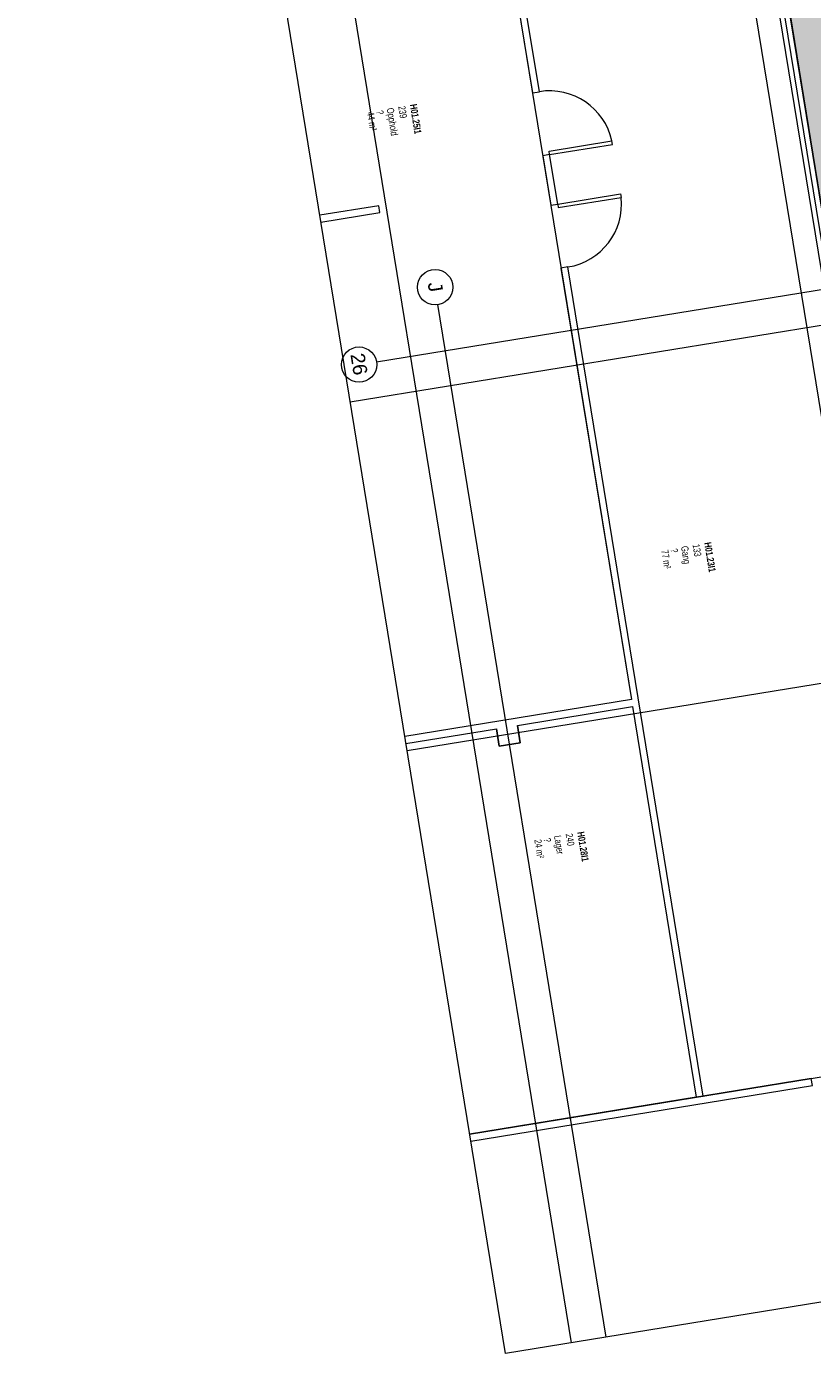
# Model space of a CAD drawing. Header units: millimetres. Extents: x 108537 to 157721, y 1314926 to 1362142.
# Tile 1 of 9: x 108537 to 119652, y 1314926 to 1333707. Entities that reach past the tile are written whole.
import ezdxf

# ---------------------------------------------------------------- set-up
doc = ezdxf.new("R2010")
doc.units = ezdxf.units.MM
for name, color, linetype, lineweight in [('A2-D', 250, 'Continuous', 18), ('A2-DOR', 250, 'Continuous', 9), ('A2-V', 250, 'Continuous', 25), ('A23', 250, 'Continuous', 9), ('A24', 250, 'Continuous', 9), ('A822Floor Plan', 250, 'Continuous', 9), ('A862-Text', 250, 'Continuous', 9)]:
    doc.layers.add(name, color=color, linetype=linetype, lineweight=lineweight)
doc.layers.add('A200-14_kiosk', color=7, linetype='Continuous', lineweight=5, true_color=0xc7d6ef)
doc.layers.add('A822Custom 1Custom 2Custom 3Floor Plan00_ Shared Levels and Grids', color=250, linetype='Continuous', lineweight=9, plot=False)
doc.layers.add('A852-TYNN', color=7, linetype='Continuous', lineweight=5, plot=False)
doc.styles.add('Arial Narrow', font='ARIALN.TTF', dxfattribs={"width": 0.8, "height": 100})
doc.styles.add('Arial Narrow_B', font='ARIALNB.TTF', dxfattribs={"width": 0.8, "height": 100})
doc.styles.add('Arial_1', font='arial.ttf', dxfattribs={"height": 200})

# ---------------------------------------------------------------- blocks, each defined once
blk = doc.blocks.new('M_Single-Flush - 0900 x 2100 mm-585342-br002-h01-a-200-1-0001')
at = {"layer": 'A2-D'}
for p, q in [((399, 50), (399, 950)), ((450, 950), (399, 950)), ((450, 50), (450, 950)), ((450, 50), (399, 50))]:
    blk.add_line(p, q, dxfattribs=at)
at = {"layer": 'A2-DOR'}
blk.add_arc((450, 50), 902, 93.2424, 180, dxfattribs=at)
blk = doc.blocks.new('M_Single-Flush - 0900 x 2100 mm-585433-br002-h01-a-200-1-0001')
at = {"layer": 'A2-D'}
for p, q in [((399, -50), (399, -950)), ((450, -50), (399, -50)), ((450, -50), (450, -950)), ((450, -950), (399, -950))]:
    blk.add_line(p, q, dxfattribs=at)
at = {"layer": 'A2-DOR'}
blk.add_arc((450, -50), 902, 180, 266.7576, dxfattribs=at)
blk = doc.blocks.new('Grid - M_Grid Head - Circle_smaller text-849452-br002-h01-a-200-1-0001')
at = {"layer": 'A822Floor Plan'}
blk.add_circle((0, 0), 2.5, dxfattribs=at)

msp = doc.modelspace()

# ---------------------------------------------------------------- hatches: boundary and pattern name
at = {"layer": 'A200-14_kiosk'}
h = msp.add_hatch(color=256, dxfattribs=at)
h.dxf.hatch_style = 1
h.paths.add_polyline_path([(118212, 1340776), (119056, 1335595), (119260, 1335628), (119264, 1335601), (119288, 1335453), (119308, 1335332), (119104, 1335298), (120801, 1324886), (120875, 1324898), (120907, 1324700), (126039, 1325537), (126007, 1325734), (126155, 1325758), (125628, 1328996), (125332, 1328947), (125308, 1329095), (125418, 1329113), (123567, 1340477), (123504, 1340467), (123318, 1341608)])

# ---------------------------------------------------------------- linework, layer by layer
at = {"layer": 'A2-V', "color": 0}
for p, q in [((115183, 1323768), (115223, 1323521)), ((115519, 1323569), (115479, 1323816)), ((115223, 1323521), (115519, 1323569))]:
    msp.add_line(p, q, dxfattribs=at)
at = {"layer": 'A23', "color": 0}
for p, q in [((118956, 1335274), (120653, 1324862)), ((120801, 1324886), (119104, 1335298))]:
    msp.add_line(p, q, dxfattribs=at)
at = {"layer": 'A24', "color": 0}
for p, q in [((115791, 1332783), (115469, 1334757)), ((115419, 1334445), (115692, 1332767)), ((115692, 1332767), (115791, 1332783)), ((115935, 1331895), (115837, 1331878)), ((115837, 1331878), (115951, 1331178)), ((116050, 1331194), (115935, 1331895)), ((113519, 1331172), (112685, 1331036)), ((112701, 1330937), (113535, 1331073)), ((113535, 1331073), (113519, 1331172)), ((115951, 1331178), (116050, 1331194)), ((116194, 1330306), (116096, 1330289)), ((118106, 1318570), (116194, 1330306)), ((116096, 1330289), (117091, 1324180)), ((117091, 1324180), (113887, 1323658)), ((115479, 1323816), (117107, 1324081)), ((117107, 1324081), (118008, 1318554)), ((113903, 1323559), (115183, 1323768)), ((119636, 1318820), (114804, 1318032)), ((114820, 1317933), (119652, 1318721)), ((119652, 1318721), (119636, 1318820)), ((118008, 1318554), (118106, 1318570))]:
    msp.add_line(p, q, dxfattribs=at)
at = {"layer": 'A822Custom 1Custom 2Custom 3Floor Plan00_ Shared Levels and Grids', "color": 0}
for p, q in [((121771, 1315979), (114998, 1357546)), ((116244, 1315078), (109471, 1356645)), ((122166, 1316043), (118070, 1341183)), ((113487, 1328963), (141762, 1333570)), ((113115, 1328395), (141843, 1333076)), ((116737, 1315158), (114356, 1329772)), ((113919, 1323461), (142647, 1328141)), ((114804, 1318032), (143531, 1322713))]:
    msp.add_line(p, q, dxfattribs=at)
at = {"layer": 'A852-TYNN'}
for points in [[(143205, 1362142), (149978, 1320575), (115310, 1314926), (108537, 1356493)], [(123567, 1340477), (123504, 1340467), (123318, 1341608), (118212, 1340776), (119056, 1335595), (119260, 1335628), (119264, 1335601), (119264, 1335601), (119288, 1335453), (119288, 1335453), (119308, 1335332), (119104, 1335298), (120801, 1324886), (120875, 1324898), (120907, 1324700), (126039, 1325537), (126007, 1325734), (126155, 1325758), (125628, 1328996), (125332, 1328947), (125308, 1329095), (125418, 1329113)]]:
    msp.add_lwpolyline(points, close=True, dxfattribs=at)
for points in [[(112215, 1333923), (112951, 1334043), (112983, 1333845), (113378, 1333910), (113346, 1334107), (115419, 1334445), (117091, 1324180), (113887, 1323658)], [(112701, 1330937), (113535, 1331073), (113519, 1331172), (112685, 1331036)], [(113903, 1323559), (115183, 1323768), (115223, 1323521), (115519, 1323569), (115479, 1323816), (117107, 1324081), (118008, 1318554), (114804, 1318032)]]:
    msp.add_lwpolyline(points, dxfattribs=at)

# ---------------------------------------------------------------- block references
at = {"layer": 'A2-DOR', "color": 0}
for name, p, rotation in [('M_Single-Flush - 0900 x 2100 mm-585342-br002-h01-a-200-1-0001', (115814, 1332331), 279.2542472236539), ('M_Single-Flush - 0900 x 2100 mm-585433-br002-h01-a-200-1-0001', (116073, 1330742), 99.25424722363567)]:
    msp.add_blockref(name, p, dxfattribs=dict(at, rotation=rotation))
at = {"layer": 'A822Custom 1Custom 2Custom 3Floor Plan00_ Shared Levels and Grids', "color": 0}
for p, xscale, yscale, zscale, rotation in [((114316, 1330018), 99.99999999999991, 99.99999999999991, 99.99999999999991, 9.254247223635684), ((113240, 1328922), 99.99999999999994, 99.99999999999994, 99.99999999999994, 279.2542472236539)]:
    msp.add_blockref('Grid - M_Grid Head - Circle_smaller text-849452-br002-h01-a-200-1-0001', p, dxfattribs=dict(at, xscale=xscale, yscale=yscale, zscale=zscale, rotation=rotation))

# ---------------------------------------------------------------- texts
at = {"layer": 'A822Custom 1Custom 2Custom 3Floor Plan00_ Shared Levels and Grids', "color": 0, "char_height": 200, "attachment_point": 1, "rotation": 279.2542, "style": 'Arial_1'}
for s, insert, width in [('J', (114407, 1330107), 176.37), ('26', (113314, 1329099), 384.81)]:
    msp.add_mtext(s, dxfattribs=dict(at, insert=insert, width=width))
at = {"layer": 'A862-Text', "color": 0, "char_height": 100, "attachment_point": 1, "rotation": 279.2542}
for s, insert, width, style in [('Opphold', (113729, 1332564), 429.7, 'Arial Narrow'), ('239', (113892, 1332591), 192.4, 'Arial Narrow'), ('H01.25I1', (114056, 1332618), 461.77, 'Arial Narrow_B'), ('44 m²', (113449, 1332509), 288.61, 'Arial Narrow'), ('?', (113581, 1332528), 64.13, 'Arial Narrow'), ('133', (118055, 1326389), 192.4, 'Arial Narrow'), ('H01.23I1', (118219, 1326416), 461.77, 'Arial Narrow_B'), ('77 m²', (117612, 1326307), 288.61, 'Arial Narrow'), ('?', (117744, 1326326), 64.13, 'Arial Narrow'), ('Gang', (117892, 1326363), 275.78, 'Arial Narrow'), ('Lager', (116096, 1322266), 295.02, 'Arial Narrow'), ('240', (116260, 1322293), 192.4, 'Arial Narrow'), ('H01.28I1', (116423, 1322319), 461.77, 'Arial Narrow_B'), ('24 m²', (115817, 1322210), 288.61, 'Arial Narrow'), ('?', (115948, 1322230), 64.13, 'Arial Narrow')]:
    msp.add_mtext(s, dxfattribs=dict(at, insert=insert, width=width, style=style))

doc.saveas('drawing.dxf')
